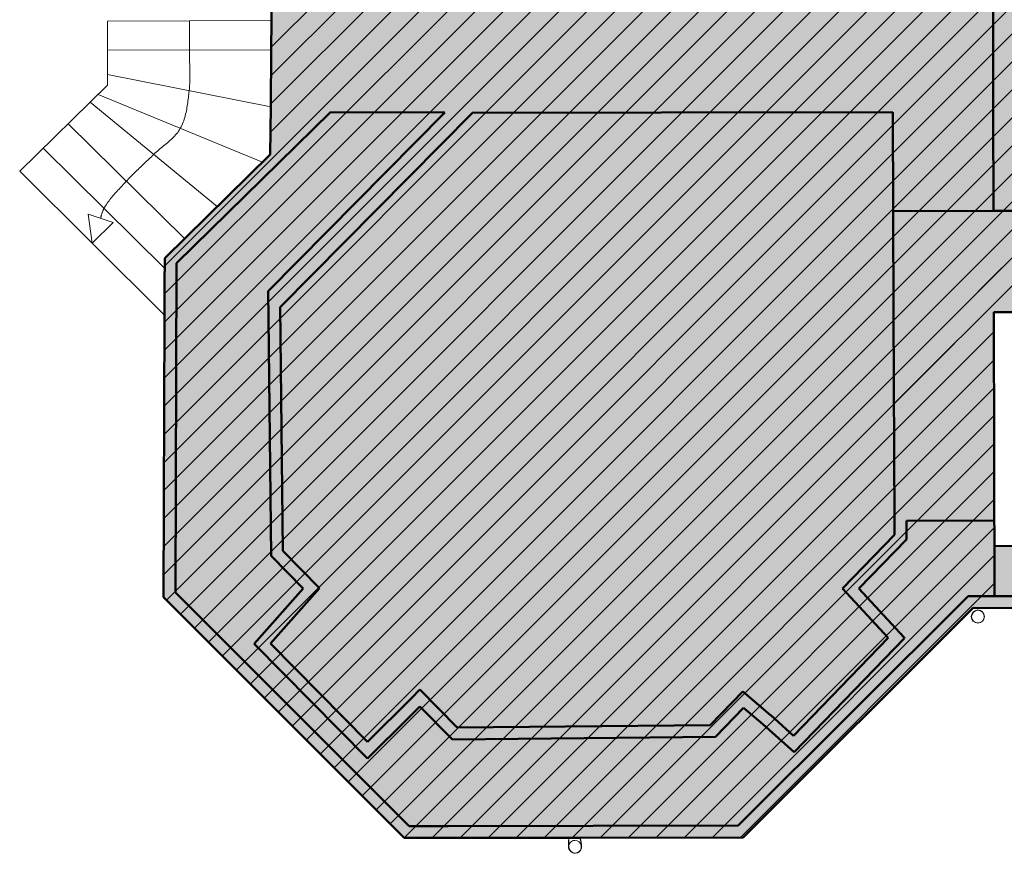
# Model space of a CAD drawing. Extents: x -6068 to 35118, y -17738 to 67348.
# Tile 159 of 243: x -131 to 616, y 9572 to 10204. Entities that reach past the tile are written whole.
import ezdxf

# ---------------------------------------------------------------- set-up
doc = ezdxf.new("R2010")
doc.units = 0
doc.header["$LTSCALE"] = 15
doc.linetypes.add('Continua', pattern=[0])
doc.linetypes.add('Continue', pattern=[0])
for name, color, linetype, lineweight, true_color in [('Descente - partie sectionnée - PLANS - Style par défaut', 7, 'Continua', 0, 0x000000), ('Descente - PLANS - Style par défaut', 7, 'Continua', 0, 0x000000), ('Enveloppe - partie sectionnée - PLANS - Style par défaut', 7, 'Continua', 0, 0x000000), ('Enveloppe Horizontale - partie sectionnée - PLANS - Style par défaut', 7, 'Continua', 0, 0x000000), ('Échelle - PLANS - Style par défaut', 7, 'Continua', 0, 0x000000)]:
    doc.layers.add(name, color=color, linetype=linetype, lineweight=lineweight, true_color=true_color)
doc.layers.add('EDL_RDJ murs & cloisons', color=5, linetype='CONTINUOUS')

# ---------------------------------------------------------------- blocks, each defined once
blk = doc.blocks.new('EDL_RDC bas')
at = {"layer": 'Descente - partie sectionnée - PLANS - Style par défaut', "true_color": 0xe5e5e5}
h = blk.add_hatch(color=254, dxfattribs=at)
h.paths.add_polyline_path([(-4.4118, -9.2453), (-4.4049, -9.24), (-4.3989, -9.2336), (-4.3942, -9.2263), (-4.3908, -9.2182), (-4.3889, -9.2097), (-4.3885, -9.201), (-4.3896, -9.1924), (-4.3922, -9.1841), (-4.3962, -9.1763), (-4.4014, -9.1694), (-4.4078, -9.1634), (-4.4152, -9.1587), (-4.4232, -9.1553), (-4.4317, -9.1534), (-4.4404, -9.153), (-4.449, -9.1541), (-4.4574, -9.1567), (-4.4651, -9.1607), (-4.4721, -9.1659), (-4.478, -9.1723), (-4.4827, -9.1796), (-4.4861, -9.1877), (-4.488, -9.1962), (-4.4884, -9.2049), (-4.4873, -9.2135), (-4.4847, -9.2219), (-4.4808, -9.2296), (-4.4755, -9.2366), (-4.4691, -9.2425), (-4.4618, -9.2472), (-4.4537, -9.2506), (-4.4452, -9.2525), (-4.4365, -9.2529), (-4.4279, -9.2518), (-4.4196, -9.2492)])
h.paths.add_polyline_path([(-4.4129, -9.2436), (-4.4208, -9.2476), (-4.4293, -9.2501), (-4.4381, -9.251), (-4.4469, -9.2502), (-4.4554, -9.2479), (-4.4634, -9.244), (-4.4705, -9.2387), (-4.4765, -9.2322), (-4.4813, -9.2247), (-4.4845, -9.2165), (-4.4862, -9.2078), (-4.4863, -9.1989), (-4.4847, -9.1902), (-4.4816, -9.1819), (-4.477, -9.1743), (-4.4711, -9.1677), (-4.464, -9.1623), (-4.4562, -9.1583), (-4.4477, -9.1558), (-4.4388, -9.155), (-4.43, -9.1557), (-4.4215, -9.1581), (-4.4135, -9.1619), (-4.4064, -9.1672), (-4.4004, -9.1737), (-4.3957, -9.1812), (-4.3924, -9.1895), (-4.3907, -9.1982), (-4.3906, -9.207), (-4.3922, -9.2157), (-4.3953, -9.224), (-4.3999, -9.2316), (-4.4058, -9.2382)], flags=0)
h = blk.add_hatch(color=254, dxfattribs=at)
h.paths.add_polyline_path([(-7.4446, -10.9585), (-7.4437, -10.9482), (-7.4438, -10.931), (-7.4455, -10.914), (-7.4485, -10.8975), (-7.453, -10.8822), (-7.4587, -10.8684), (-7.4655, -10.8565), (-7.4731, -10.8471), (-7.4813, -10.8402), (-7.49, -10.8362), (-7.4987, -10.8351), (-7.5073, -10.8371), (-7.5155, -10.8419), (-7.523, -10.8496), (-7.5297, -10.8598), (-7.5352, -10.8722), (-7.5395, -10.8865), (-7.5424, -10.9023), (-7.5438, -10.9189), (-7.5437, -10.9361), (-7.5421, -10.9531), (-7.5402, -10.9633), (-7.5392, -10.9665), (-7.5351, -10.9742), (-7.5297, -10.9811), (-7.5233, -10.9869), (-7.5159, -10.9915), (-7.5078, -10.9948), (-7.4993, -10.9966), (-7.4906, -10.997), (-7.482, -10.9958), (-7.4737, -10.9931), (-7.466, -10.989), (-7.4591, -10.9837), (-7.4532, -10.9772), (-7.4486, -10.9698), (-7.4453, -10.9617)])
h.paths.add_polyline_path([(-7.5382, -10.9632), (-7.5386, -10.9617), (-7.5411, -10.9447), (-7.5419, -10.9272), (-7.5412, -10.91), (-7.5388, -10.8936), (-7.5349, -10.8785), (-7.5296, -10.8653), (-7.5231, -10.8545), (-7.5155, -10.8463), (-7.5073, -10.8411), (-7.4985, -10.8391), (-7.4896, -10.8402), (-7.4809, -10.8446), (-7.4726, -10.8519), (-7.465, -10.8621), (-7.4584, -10.8747), (-7.453, -10.8893), (-7.449, -10.9054), (-7.4465, -10.9224), (-7.4456, -10.9399), (-7.4464, -10.9571), (-7.4466, -10.9586), (-7.4491, -10.9662), (-7.4534, -10.974), (-7.459, -10.9808), (-7.4658, -10.9865), (-7.4735, -10.9909), (-7.4819, -10.9937), (-7.4907, -10.995), (-7.4995, -10.9946), (-7.5082, -10.9926), (-7.5163, -10.9891), (-7.5236, -10.9841), (-7.5299, -10.9778), (-7.5349, -10.9706)], flags=0)
at = {"layer": 'Enveloppe - partie sectionnée - PLANS - Style par défaut', "true_color": 0xd1d1d1}
for points in [[(-9.7411, -5.7665), (-9.348, -5.3811), (-8.9415, -5.3816), (-8.934, -4.6567), (-8.9607, -2.8979), (-8.956, -2.4423), (-8.9575, -2.1679), (-9.7791, -2.1725), (-9.7757, -2.7751), (-9.7739, -2.7751), (-9.7748, -2.8651), (-9.8041, -5.7022)], [(-6.8733, -4.6596), (-6.8544, -4.6597), (-6.8383, -5.384), (-5.0836, -5.3796), (-4.3216, -5.3626), (-4.3233, -4.6167), (-5.0867, -4.6198), (-6.8544, -4.6592)], [(-8.9415, -5.3816), (-8.4794, -5.3823), (-8.2687, -5.3826), (-8.0165, -5.383), (-8.0154, -4.658), (-8.934, -4.6567)], [(-6.8657, -5.3847), (-6.8383, -5.384), (-6.8544, -4.6597), (-6.8733, -4.6596), (-6.8733, -4.6596), (-6.9324, -4.6596), (-8.0154, -4.658), (-8.0165, -5.383)], [(-5.0836, -5.3796), (-5.0806, -6.1312), (-4.3206, -6.1271), (-4.3199, -6.1271), (-4.3216, -5.3626)], [(-8.4794, -5.3823), (-9.819, -6.7367), (-9.8168, -6.9477), (-9.7277, -6.8577), (-8.2687, -5.3826)], [(-5.0806, -6.1312), (-5.0774, -6.9012), (-4.3175, -6.8972), (-2.2645, -6.8864), (-2.266, -6.1164), (-2.2673, -6.1164)], [(-5.0711, -8.4781), (-4.9811, -8.4777), (-4.3111, -8.475), (-4.3175, -6.8972), (-5.0774, -6.9012)]]:
    blk.add_hatch(color=254, dxfattribs=at).paths.add_polyline_path(points)
at = {"layer": 'Enveloppe - partie sectionnée - PLANS - Style par défaut', "true_color": 0xe5e5e5}
for points in [[(-9.8041, -5.7022), (-10.604, -6.4864), (-10.6045, -6.6129), (-10.5142, -6.5243), (-9.7411, -5.7665)], [(-10.6045, -6.6129), (-10.6125, -9.0565), (-10.5228, -9.1462), (-10.5224, -9.0193), (-10.5142, -6.5243)], [(-9.8168, -6.9477), (-9.7975, -8.7432), (-9.7065, -8.8353), (-9.7079, -8.7058), (-9.7079, -8.7058), (-9.7277, -6.8577)], [(-5.4652, -8.9897), (-5.4039, -9.0559), (-5.3412, -8.9911), (-4.9805, -8.6185), (-4.981, -8.4897), (-5.0707, -8.5823), (-5.0707, -8.5823)], [(-5.0711, -8.4781), (-5.0707, -8.5823), (-4.981, -8.4897), (-4.9811, -8.4777)], [(-9.4901, -9.0542), (-9.4304, -8.9867), (-9.7079, -8.7058), (-9.7065, -8.8353), (-9.5535, -8.99)], [(-3.8035, -9.0476), (-4.3138, -9.0479), (-4.3144, -8.668), (-3.8017, -8.6684)], [(-10.5228, -9.1462), (-8.7884, -10.881), (-8.6613, -10.8809), (-8.7512, -10.791), (-8.7512, -10.791), (-10.5224, -9.0193)], [(-9.8696, -9.3473), (-9.8022, -9.4069), (-9.4901, -9.0542), (-9.5535, -8.99)], [(-5.1184, -9.3645), (-5.0523, -9.3034), (-5.3412, -8.9911), (-5.4039, -9.0559)], [(-4.5127, -9.0471), (-6.2554, -10.7874), (-6.1279, -10.7873), (-4.4756, -9.1372), (-4.3859, -9.0476)], [(-4.4756, -9.1372), (-2.1718, -9.1471), (-2.1717, -9.0748), (-2.1717, -9.0722), (-2.1727, -9.0722), (-2.1727, -9.0571), (-4.3859, -9.0476)], [(-5.0523, -9.3034), (-5.1184, -9.3645), (-5.8361, -10.1061), (-5.8988, -10.1708), (-5.8318, -10.231), (-4.9945, -9.3659), (-4.9976, -9.3626)], [(-9.9254, -9.4103), (-9.0663, -10.2792), (-9.0025, -10.2157), (-9.0658, -10.1517), (-9.8022, -9.4069), (-9.8696, -9.3473)], [(-8.7331, -9.8203), (-8.6699, -9.8844), (-8.511, -10.0452), (-8.3857, -10.0439), (-8.6694, -9.7568)], [(-6.2843, -9.8358), (-6.2154, -9.8941), (-6.0696, -10.0174), (-6.0095, -9.9504), (-6.0105, -9.9495), (-6.2215, -9.771)], [(-9.0658, -10.1517), (-9.0025, -10.2157), (-8.8119, -10.0258), (-8.7481, -9.9622), (-8.6699, -9.8844), (-8.7331, -9.8203)], [(-6.2843, -9.8358), (-6.4676, -10.0252), (-6.3411, -10.0239), (-6.2154, -9.8941)], [(-6.0696, -10.0174), (-5.8988, -10.1708), (-5.8361, -10.1061), (-6.0095, -9.9504)], [(-6.3411, -10.0239), (-6.4676, -10.0252), (-8.3857, -10.0439), (-8.511, -10.0452), (-8.4229, -10.1343), (-6.4291, -10.1148)], [(-6.1279, -10.7873), (-6.2554, -10.7874), (-8.4553, -10.7906), (-8.4563, -10.7906), (-8.7512, -10.791), (-8.6613, -10.8809), (-6.2181, -10.8774)]]:
    blk.add_hatch(color=254, dxfattribs=at).paths.add_polyline_path(points)
at = {"layer": 'Enveloppe Horizontale - partie sectionnée - PLANS - Style par défaut', "linetype": 'Continuous', "lineweight": 0, "true_color": 0xffd2d2}
h = blk.add_hatch(color=254, dxfattribs=at)
h.paths.add_polyline_path([(4.4811, -9.8706), (11.0424, -9.8514), (11.0309, -8.2465), (11.1232, -8.2425), (13.2639, -8.2068), (13.2786, -6.0229), (13.3059, -1.3273), (13.0541, -1.3256), (13.0742, 2.0832), (13.6623, 2.0862), (13.6773, 8.1461), (13.6774, 8.2877), (11.2865, 8.2958), (11.0163, 8.2967), (4.4643, 8.3189), (4.4753, 6.8157), (-4.3528, 6.8293), (-4.3491, 8.3315), (-10.5591, 8.3464), (-10.5824, 2.8339), (-11.5749, 2.8433), (-11.5844, 0.8397), (-7.9675, 0.8656), (-7.9696, -1.1812), (-11.5935, -1.177), (-11.5935, -1.1768), (-11.5936, -2.8618), (-9.7802, -2.7751), (-9.7936, -4.6856), (-9.7959, -4.9024), (-9.8002, -5.3165), (-9.8041, -5.7022), (-10.604, -6.4864), (-10.6125, -9.0565), (-9.7005, -9.9688), (-9.1195, -10.5498), (-8.7884, -10.881), (-7.9672, -10.8799), (-7.5362, -10.8793), (-6.2181, -10.8774), (-4.4711, -9.1327), (-4.3135, -9.0479), (-4.3175, -6.8972), (4.426, -6.8855), (4.4489, -8.7053)])
h.paths.add_polyline_path([(-2.4689, -6.558), (-3.6976, -6.558)], flags=16)
at = {"layer": 'Descente - partie sectionnée - PLANS - Style par défaut', "color": 18, "linetype": 'Continua', "lineweight": 20, "ltscale": 0.1, "true_color": 0x000000}
for p, q in [((-7.5395, -10.8865), (-7.5424, -10.9023)), ((-7.5388, -10.8936), (-7.5412, -10.91)), ((-7.5373, -10.8793), (-7.5395, -10.8865)), ((-7.5351, -10.8793), (-7.5388, -10.8936)), ((-7.453, -10.8893), (-7.4567, -10.8791)), ((-7.453, -10.8822), (-7.4543, -10.8791)), ((-7.4485, -10.8975), (-7.453, -10.8822)), ((-7.449, -10.9054), (-7.453, -10.8893)), ((-7.4455, -10.914), (-7.4485, -10.8975)), ((-7.5424, -10.9023), (-7.5438, -10.9189)), ((-7.5438, -10.9189), (-7.5437, -10.9361)), ((-7.5437, -10.9361), (-7.5429, -10.945)), ((-7.5429, -10.945), (-7.5421, -10.9531)), ((-7.5421, -10.9531), (-7.5402, -10.9633)), ((-7.5412, -10.91), (-7.5419, -10.9272)), ((-7.5419, -10.9272), (-7.5412, -10.9439)), ((-7.5412, -10.9439), (-7.541, -10.9449)), ((-7.541, -10.9449), (-7.5386, -10.9617)), ((-7.5402, -10.9633), (-7.5392, -10.9665)), ((-7.5386, -10.9617), (-7.5382, -10.9632)), ((-7.4465, -10.9224), (-7.449, -10.9054)), ((-7.4466, -10.9586), (-7.4464, -10.9571)), ((-7.4456, -10.9399), (-7.4465, -10.9224)), ((-7.4464, -10.9571), (-7.4456, -10.9409)), ((-7.4456, -10.9409), (-7.4456, -10.9399)), ((-7.4438, -10.931), (-7.4455, -10.914)), ((-7.4453, -10.9617), (-7.4446, -10.9585)), ((-7.4446, -10.9585), (-7.4437, -10.9482)), ((-7.4438, -10.94), (-7.4438, -10.931)), ((-7.4437, -10.9482), (-7.4438, -10.94))]:
    blk.add_line(p, q, dxfattribs=at)
for radius in [0.05, 0.048]:
    blk.add_circle((-4.4385, -9.203), radius, dxfattribs=at)
for centre, radius, start, end in [((-7.4931, -10.947), 0.05, 202.87957, 342.87956), ((-7.4931, -10.9471), 0.0479, 199.61034, 346.14956)]:
    blk.add_arc(centre, radius, start, end, dxfattribs=at)
at = {"layer": 'Descente - PLANS - Style par défaut', "color": 18, "linetype": 'Continua', "lineweight": 0, "ltscale": 0.1, "true_color": 0x000000}
for p, q in [((-7.543, -10.9495), (-7.5418, -10.9582)), ((-7.5418, -10.9582), (-7.5402, -10.9633)), ((-7.541, -10.9449), (-7.5399, -10.9362)), ((-7.5399, -10.9362), (-7.5371, -10.9278)), ((-7.5385, -10.9625), (-7.5382, -10.9632)), ((-7.5371, -10.9278), (-7.5328, -10.9201)), ((-7.5328, -10.9201), (-7.5272, -10.9132)), ((-7.5272, -10.9132), (-7.5204, -10.9075)), ((-7.5204, -10.9075), (-7.5127, -10.9032)), ((-7.5127, -10.9032), (-7.5043, -10.9003)), ((-7.5043, -10.9003), (-7.4955, -10.8991)), ((-7.4466, -10.9586), (-7.4463, -10.9578)), ((-7.4446, -10.9585), (-7.4435, -10.9532)), ((-7.4435, -10.9532), (-7.4432, -10.9445))]:
    blk.add_line(p, q, dxfattribs=at)
blk.add_arc((-7.4931, -10.947), 0.048, 8.28411, 92.88814, dxfattribs=at)
at = {"layer": 'Enveloppe - partie sectionnée - PLANS - Style par défaut', "color": 18, "linetype": 'Continue', "lineweight": 50, "ltscale": 0.1, "true_color": 0x000000}
for p, q in [((-9.7936, -4.6856), (-9.7889, -4.2237)), ((-4.3233, -4.6167), (-4.3216, -5.3626)), ((-9.796, -4.9104), (-9.7936, -4.6856)), ((-9.8004, -5.341), (-9.796, -4.9104)), ((-9.8041, -5.7022), (-9.8004, -5.341)), ((-4.3216, -5.3626), (-4.3196, -6.1271)), ((-9.348, -5.3811), (-10.5142, -6.5243)), ((-9.819, -6.7367), (-8.4794, -5.3823)), ((-8.2687, -5.3826), (-9.7277, -6.8577)), ((-8.4794, -5.3823), (-9.348, -5.3811)), ((-6.8657, -5.3847), (-8.2687, -5.3826)), ((-6.8383, -5.384), (-6.8657, -5.3847)), ((-5.0836, -5.3796), (-6.8383, -5.384)), ((-5.0806, -6.1312), (-5.0836, -5.3796)), ((-10.604, -6.4864), (-9.8041, -5.7022)), ((-4.3196, -6.1291), (-2.2673, -6.1164)), ((-4.3206, -6.1271), (-5.0806, -6.1312)), ((-5.0774, -6.9012), (-5.0806, -6.1312)), ((-4.3196, -6.1271), (-4.3206, -6.1271)), ((-10.6043, -6.5651), (-10.604, -6.4864)), ((-10.6045, -6.6129), (-10.6043, -6.5651)), ((-10.5142, -6.5243), (-10.5224, -9.0193)), ((-10.6055, -6.9197), (-10.6045, -6.6129)), ((-9.8168, -6.9477), (-9.819, -6.7367)), ((-9.7277, -6.8577), (-9.7079, -8.7058)), ((-10.6125, -9.0565), (-10.6055, -6.9197)), ((-5.0711, -8.4781), (-5.0774, -6.9012)), ((-2.2645, -6.8864), (-4.3175, -6.8972)), ((-4.3175, -6.8972), (-4.3138, -9.0479)), ((-9.7975, -8.7432), (-9.8168, -6.9477)), ((-5.0707, -8.5823), (-5.0711, -8.4781)), ((-4.3111, -8.475), (-4.9811, -8.4777)), ((-4.9811, -8.4777), (-4.981, -8.4897)), ((-4.981, -8.4897), (-4.9805, -8.6185)), ((-5.4652, -8.9897), (-5.0707, -8.5823)), ((-4.9805, -8.6185), (-5.3412, -8.9911)), ((-9.7079, -8.7058), (-9.4304, -8.9867)), ((-3.8017, -8.6684), (-4.3145, -8.668)), ((-9.5535, -8.99), (-9.7975, -8.7432)), ((-10.5224, -9.0193), (-8.7512, -10.791)), ((-9.9254, -9.4103), (-9.5535, -8.99)), ((-9.4304, -8.9867), (-9.8022, -9.4069)), ((-5.1184, -9.3645), (-5.4652, -8.9897)), ((-5.3412, -8.9911), (-4.9976, -9.3626)), ((-8.7884, -10.881), (-10.6125, -9.0565)), ((-6.2554, -10.7874), (-4.5127, -9.0471)), ((-4.5127, -9.0471), (-2.1717, -9.0571)), ((-4.3138, -9.0479), (-3.8035, -9.0476)), ((-4.4756, -9.1372), (-6.2181, -10.8774)), ((-2.1718, -9.1471), (-4.4756, -9.1372)), ((-5.8361, -10.1061), (-5.1184, -9.3645)), ((-4.9945, -9.3659), (-5.8318, -10.231)), ((-4.9976, -9.3626), (-4.9945, -9.3659)), ((-9.0663, -10.2792), (-9.9254, -9.4103)), ((-9.8022, -9.4069), (-9.0658, -10.1517)), ((-8.7331, -9.8203), (-8.6694, -9.7568)), ((-8.6694, -9.7568), (-8.3857, -10.0439)), ((-6.4676, -10.0252), (-6.2215, -9.771)), ((-6.2215, -9.771), (-6.0105, -9.9495)), ((-9.0658, -10.1517), (-8.7331, -9.8203)), ((-8.6699, -9.8844), (-8.7481, -9.9622)), ((-8.4229, -10.1343), (-8.6699, -9.8844)), ((-6.2154, -9.8941), (-6.4291, -10.1148)), ((-6.0696, -10.0174), (-6.2154, -9.8941)), ((-8.7481, -9.9622), (-8.8119, -10.0258)), ((-6.0105, -9.9495), (-6.0095, -9.9504)), ((-6.0095, -9.9504), (-5.8361, -10.1061)), ((-8.8119, -10.0258), (-9.0025, -10.2157)), ((-8.3857, -10.0439), (-6.4676, -10.0252)), ((-5.8318, -10.231), (-6.0696, -10.0174)), ((-6.4291, -10.1148), (-8.4229, -10.1343)), ((-9.0025, -10.2157), (-9.0663, -10.2792)), ((-8.7512, -10.791), (-8.4563, -10.7906)), ((-8.4563, -10.7906), (-8.4553, -10.7906)), ((-8.4553, -10.7906), (-6.2554, -10.7874)), ((-7.5373, -10.8793), (-8.7884, -10.881)), ((-7.5351, -10.8793), (-7.5373, -10.8793)), ((-7.4567, -10.8791), (-7.5351, -10.8793)), ((-7.4543, -10.8791), (-7.4567, -10.8791)), ((-6.2181, -10.8774), (-7.4543, -10.8791))]:
    blk.add_line(p, q, dxfattribs=at)
at = {"layer": 'Enveloppe Horizontale - partie sectionnée - PLANS - Style par défaut', "color": 8, "linetype": 'Continuous', "lineweight": 0, "true_color": 0x808080}
for p, q in [((-10.6119, -8.8861), (6.5858, 8.3117)), ((-10.5914, -9.0776), (6.7972, 8.311)), ((-10.4853, -9.1837), (7.0086, 8.3103)), ((-10.3793, -9.2898), (7.22, 8.3095)), ((-10.2732, -9.3958), (7.4315, 8.3088)), ((-10.1672, -9.5019), (7.6429, 8.3081)), ((-10.0611, -9.608), (7.8543, 8.3074)), ((-9.9551, -9.7141), (8.0657, 8.3067)), ((-9.849, -9.8202), (8.2771, 8.306)), ((-9.7429, -9.9262), (8.4885, 8.3052)), ((-9.6369, -10.0323), (8.6999, 8.3045)), ((-9.5308, -10.1384), (8.9114, 8.3038)), ((-9.4248, -10.2445), (9.1228, 8.3031)), ((-9.3187, -10.3506), (9.3342, 8.3024)), ((-9.2127, -10.4566), (9.5456, 8.3017)), ((-9.1066, -10.5627), (9.757, 8.3009)), ((-9.0006, -10.6688), (9.9684, 8.3002)), ((-8.8945, -10.7749), (10.1799, 8.2995)), ((-8.7885, -10.881), (10.3913, 8.2988)), ((-4.4353, -6.7399), (10.6027, 8.2981)), ((-10.6098, -8.2476), (4.4534, 6.8157)), ((-10.6091, -8.0347), (4.2418, 6.8162)), ((-10.6084, -7.8219), (4.0302, 6.8167)), ((-10.6077, -7.6091), (3.8186, 6.8173)), ((-10.607, -7.3962), (3.607, 6.8178)), ((-10.6063, -7.1834), (3.3953, 6.8183)), ((-10.6056, -6.9706), (3.1837, 6.8188)), ((-10.6049, -6.7577), (2.9721, 6.8193)), ((-10.6042, -6.5449), (2.7605, 6.8198)), ((-9.8024, -5.5309), (2.5489, 6.8204)), ((-10.6112, -8.6732), (4.6412, 6.5792)), ((-10.6105, -8.4604), (4.4282, 6.5784)), ((-9.8002, -5.3165), (-6.6389, -2.1553)), ((-9.7979, -5.1022), (-6.8515, -2.1557)), ((-9.7957, -4.8878), (-7.0651, -2.1572)), ((-8.5761, -10.8807), (-3.9058, -6.2104)), ((-5.0747, -7.5914), (-3.6976, -6.2143)), ((-8.1513, -10.8801), (-4.3169, -7.0457)), ((-8.3637, -10.8804), (-4.6169, -7.1336)), ((-7.9388, -10.8798), (-4.316, -7.257)), ((-7.7264, -10.8795), (-4.3151, -7.4683)), ((-7.514, -10.8792), (-4.3143, -7.6796)), ((-7.3015, -10.8789), (-4.3134, -7.8908)), ((-7.0891, -10.8786), (-4.3126, -8.1021)), ((-6.8767, -10.8783), (-4.3117, -8.3134)), ((-6.6642, -10.878), (-4.3109, -8.5247)), ((-6.4518, -10.8777), (-4.31, -8.736)), ((-6.2394, -10.8774), (-4.3092, -8.9472))]:
    blk.add_line(p, q, dxfattribs=at)
at = {"layer": 'Échelle - PLANS - Style par défaut', "color": 18, "linetype": 'Continua', "lineweight": 0, "ltscale": 0.1, "true_color": 0x000000}
for p, q in [((-11.0368, -4.9074), (-11.0365, -4.6894)), ((-11.0365, -4.6894), (-9.7936, -4.6856)), ((-10.4162, -4.8993), (-10.415, -4.6875)), ((-11.037, -5.094), (-11.0368, -4.9074)), ((-11.0368, -4.9074), (-9.796, -4.9104)), ((-10.4163, -4.9089), (-10.4162, -4.8993)), ((-10.4163, -4.9223), (-10.4163, -4.9089)), ((-10.4163, -4.9223), (-10.4163, -4.9357)), ((-10.4163, -4.9357), (-10.4161, -4.9492)), ((-10.4161, -4.9492), (-10.4158, -4.9626)), ((-10.4158, -4.9626), (-10.4155, -4.9761)), ((-10.4155, -4.9761), (-10.4152, -4.9895)), ((-10.4152, -4.9895), (-10.4148, -5.003)), ((-10.4148, -5.003), (-10.4144, -5.0164)), ((-10.4144, -5.0164), (-10.414, -5.0299)), ((-10.414, -5.0299), (-10.4137, -5.0433)), ((-10.4137, -5.0433), (-10.4133, -5.0568)), ((-10.4133, -5.0568), (-10.4131, -5.0702)), ((-10.4131, -5.0702), (-10.4129, -5.0836)), ((-11.0372, -5.1762), (-11.037, -5.094)), ((-11.037, -5.094), (-9.8004, -5.341)), ((-10.4142, -5.1641), (-10.4136, -5.1507)), ((-10.4136, -5.1507), (-10.4132, -5.1373)), ((-10.4132, -5.1373), (-10.4129, -5.1239)), ((-10.4129, -5.0836), (-10.4128, -5.0971)), ((-10.4129, -5.1239), (-10.4128, -5.1105)), ((-10.4128, -5.1105), (-10.4128, -5.0971)), ((-11.7035, -5.8284), (-11.0372, -5.1762)), ((-10.4202, -5.2302), (-10.4187, -5.2175)), ((-10.4187, -5.2175), (-10.4172, -5.2042)), ((-10.4172, -5.2042), (-10.416, -5.1908)), ((-10.416, -5.1908), (-10.415, -5.1775)), ((-10.415, -5.1775), (-10.4142, -5.1641)), ((-11.1089, -5.2465), (-9.8622, -5.7591)), ((-10.4294, -5.3071), (-10.4277, -5.2943)), ((-10.4277, -5.2943), (-10.4261, -5.2814)), ((-10.4261, -5.2814), (-10.4246, -5.2686)), ((-10.4246, -5.2686), (-10.4231, -5.2557)), ((-10.4231, -5.2557), (-10.4217, -5.243)), ((-10.4217, -5.243), (-10.4202, -5.2302)), ((-11.1688, -5.3051), (-10.2053, -6.0955)), ((-10.4424, -5.3835), (-10.4397, -5.371)), ((-10.4397, -5.371), (-10.4373, -5.3583)), ((-10.4373, -5.3583), (-10.4351, -5.3456)), ((-10.4351, -5.3456), (-10.433, -5.3328)), ((-10.433, -5.3328), (-10.4311, -5.32)), ((-10.4311, -5.32), (-10.4294, -5.3071)), ((-10.464, -5.4569), (-10.4596, -5.445)), ((-10.4596, -5.445), (-10.4555, -5.4329)), ((-10.4555, -5.4329), (-10.4518, -5.4208)), ((-10.4518, -5.4208), (-10.4484, -5.4085)), ((-10.4484, -5.4085), (-10.4453, -5.3961)), ((-10.4453, -5.3961), (-10.4424, -5.3835)), ((-11.3364, -5.4691), (-10.4532, -6.3385)), ((-10.5056, -5.5333), (-10.4985, -5.5235)), ((-10.4985, -5.5235), (-10.4918, -5.5133)), ((-10.4918, -5.5133), (-10.4856, -5.5028)), ((-10.4856, -5.5028), (-10.4795, -5.4916)), ((-10.4795, -5.4916), (-10.474, -5.4802)), ((-10.474, -5.4802), (-10.4688, -5.4686)), ((-10.4688, -5.4686), (-10.464, -5.4569)), ((-10.5737, -5.6036), (-10.5644, -5.5954)), ((-10.5644, -5.5954), (-10.5553, -5.5871)), ((-10.5553, -5.5871), (-10.5463, -5.5787)), ((-10.5463, -5.5787), (-10.5376, -5.57)), ((-10.5376, -5.57), (-10.5291, -5.5612)), ((-10.5291, -5.5612), (-10.521, -5.5522)), ((-10.521, -5.5522), (-10.5131, -5.5429)), ((-10.5131, -5.5429), (-10.5056, -5.5333)), ((-11.5243, -5.6531), (-10.6043, -6.5651)), ((-10.6598, -5.6753), (-10.6504, -5.6672)), ((-10.6504, -5.6672), (-10.6409, -5.6592)), ((-10.6409, -5.6592), (-10.6313, -5.6512)), ((-10.6313, -5.6512), (-10.6217, -5.6433)), ((-10.6217, -5.6433), (-10.612, -5.6354)), ((-10.612, -5.6354), (-10.6023, -5.6275)), ((-10.6023, -5.6275), (-10.5927, -5.6196)), ((-10.5927, -5.6196), (-10.5832, -5.6116)), ((-10.5832, -5.6116), (-10.5737, -5.6036)), ((-10.7418, -5.7529), (-10.7326, -5.7442)), ((-10.7326, -5.7442), (-10.7235, -5.7354)), ((-10.7235, -5.7354), (-10.7143, -5.7267)), ((-10.7143, -5.7267), (-10.7052, -5.7179)), ((-10.7052, -5.7179), (-10.6961, -5.7091)), ((-10.6961, -5.7091), (-10.6871, -5.7003)), ((-10.6871, -5.7003), (-10.6782, -5.6918)), ((-10.6782, -5.6918), (-10.6691, -5.6835)), ((-10.6691, -5.6835), (-10.6598, -5.6753)), ((-10.8242, -5.8315), (-10.8151, -5.8227)), ((-10.8151, -5.8227), (-10.806, -5.8139)), ((-10.806, -5.8139), (-10.7969, -5.8051)), ((-10.7969, -5.8051), (-10.7877, -5.7964)), ((-10.7877, -5.7964), (-10.7785, -5.7877)), ((-10.7785, -5.7877), (-10.7694, -5.779)), ((-10.7694, -5.779), (-10.7602, -5.7703)), ((-10.7602, -5.7703), (-10.751, -5.7616)), ((-10.751, -5.7616), (-10.7418, -5.7529)), ((-11.7035, -5.8284), (-10.6055, -6.9197)), ((-10.8948, -5.9038), (-10.8862, -5.8946)), ((-10.8862, -5.8946), (-10.8775, -5.8854)), ((-10.8775, -5.8854), (-10.8688, -5.8762)), ((-10.8688, -5.8762), (-10.86, -5.8672)), ((-10.86, -5.8672), (-10.8511, -5.8582)), ((-10.8511, -5.8582), (-10.8422, -5.8492)), ((-10.8422, -5.8492), (-10.8332, -5.8403)), ((-10.8332, -5.8403), (-10.8242, -5.8315)), ((-10.9664, -5.9803), (-10.9585, -5.9717)), ((-10.9585, -5.9717), (-10.9505, -5.9632)), ((-10.9505, -5.9632), (-10.9425, -5.9547)), ((-10.9425, -5.9547), (-10.9345, -5.9462)), ((-10.9345, -5.9462), (-10.9265, -5.9378)), ((-10.9265, -5.9378), (-10.9185, -5.9293)), ((-10.9185, -5.9293), (-10.9106, -5.9208)), ((-10.9106, -5.9208), (-10.9027, -5.9123)), ((-10.9027, -5.9123), (-10.8948, -5.9038)), ((-11.0263, -6.0512), (-11.0193, -6.042)), ((-11.0193, -6.042), (-11.0121, -6.0329)), ((-11.0121, -6.0329), (-11.0047, -6.024)), ((-11.0047, -6.024), (-10.9973, -6.0151)), ((-10.9973, -6.0151), (-10.9897, -6.0063)), ((-10.9897, -6.0063), (-10.982, -5.9975)), ((-10.982, -5.9975), (-10.9742, -5.9889)), ((-10.9742, -5.9889), (-10.9664, -5.9803)), ((-11.0704, -6.1215), (-11.069, -6.1183)), ((-11.069, -6.1183), (-11.0675, -6.1152)), ((-11.0675, -6.1152), (-11.066, -6.1121)), ((-11.066, -6.1121), (-11.0643, -6.1091)), ((-11.0643, -6.1091), (-11.0585, -6.099)), ((-11.0585, -6.099), (-11.0525, -6.0892)), ((-11.0525, -6.0892), (-11.0463, -6.0795)), ((-11.0463, -6.0795), (-11.0398, -6.0699)), ((-11.0398, -6.0699), (-11.0331, -6.0605)), ((-11.0331, -6.0605), (-11.0263, -6.0512)), ((-11.09, -6.1847), (-11.0891, -6.1814)), ((-11.0891, -6.1814), (-11.0881, -6.178)), ((-11.0881, -6.178), (-11.0872, -6.1747)), ((-11.0872, -6.1747), (-11.0863, -6.1713)), ((-11.0863, -6.1713), (-11.0854, -6.1679)), ((-11.0854, -6.1679), (-11.0845, -6.1645)), ((-11.0845, -6.1645), (-11.0836, -6.1612)), ((-11.0836, -6.1612), (-11.0826, -6.1578)), ((-11.0826, -6.1578), (-11.0817, -6.1544)), ((-11.0817, -6.1544), (-11.0807, -6.1511)), ((-11.0807, -6.1511), (-11.0798, -6.1477)), ((-11.0798, -6.1477), (-11.0787, -6.1444)), ((-11.0787, -6.1444), (-11.0777, -6.141)), ((-11.0777, -6.141), (-11.0766, -6.1377)), ((-11.0766, -6.1377), (-11.0755, -6.1344)), ((-11.0755, -6.1344), (-11.0743, -6.1312)), ((-11.0743, -6.1312), (-11.0731, -6.1279)), ((-11.0731, -6.1279), (-11.0718, -6.1247)), ((-11.0718, -6.1247), (-11.0704, -6.1215))]:
    blk.add_line(p, q, dxfattribs=at)
blk.add_lwpolyline([(-11.1545, -6.3741), (-10.9954, -6.2169), (-11.1847, -6.1525)], close=True, dxfattribs=at)

msp = doc.modelspace()

# ---------------------------------------------------------------- block references
at = {"layer": 'EDL_RDJ murs & cloisons', "linetype": 'Continuous', "ltscale": 0.08, "xscale": 100, "yscale": 100, "zscale": 100}
msp.add_blockref('EDL_RDC bas', (1039.67, 10671.48), dxfattribs=at)

doc.saveas('drawing.dxf')
